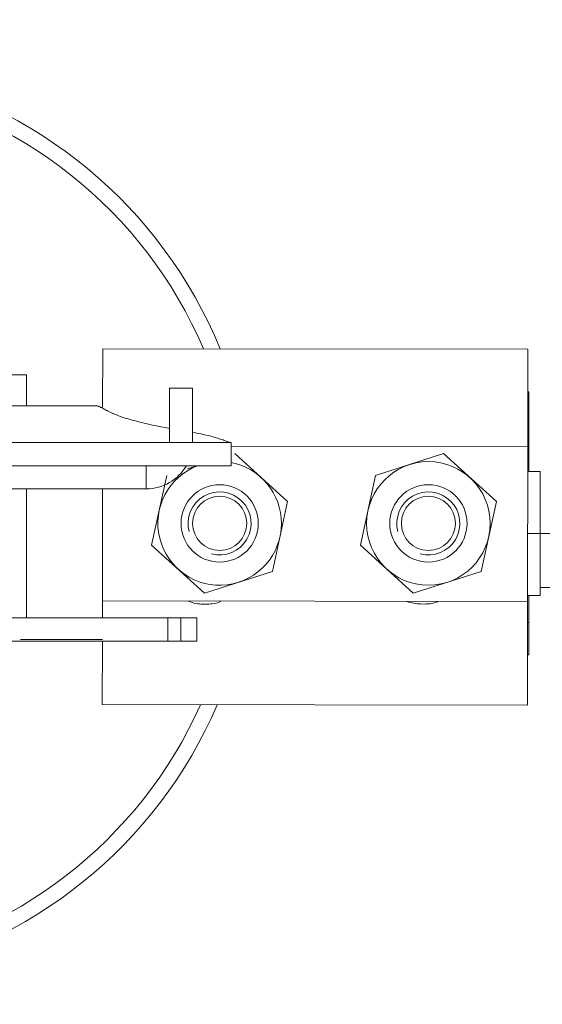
# Model space of a CAD drawing. Header units: millimetres. Extents: x -2674 to -2203, y -551 to -52.
# Tile 30 of 136: x -2392.825 to -2392.149, y -126.891 to -125.618. Entities that reach past the tile are written whole.
import ezdxf
from ezdxf.lldxf.tags import DXFTag

# ---------------------------------------------------------------- set-up
doc = ezdxf.new("R2010")
doc.units = ezdxf.units.MM
doc.layers.add('layer 1', color=7, linetype='Continuous')
tags = doc.linetypes.add('New Line27', pattern=[28.3, 19, -3.1, 3.1, -3.1]).pattern_tags.tags
tags[10:11] = [DXFTag(74, 4), DXFTag(75, 0), DXFTag(340, '0'), DXFTag(46, 1.0), DXFTag(50, 0.0), DXFTag(44, 0.0), DXFTag(45, 0.0)]
tags[8:9] = [DXFTag(74, 4), DXFTag(75, 0), DXFTag(340, '0'), DXFTag(46, 1.0), DXFTag(50, 0.0), DXFTag(44, 0.0), DXFTag(45, 0.0)]
tags[6:7] = [DXFTag(74, 4), DXFTag(75, 0), DXFTag(340, '0'), DXFTag(46, 1.0), DXFTag(50, 0.0), DXFTag(44, 0.0), DXFTag(45, 0.0)]
tags[4:5] = [DXFTag(74, 4), DXFTag(75, 0), DXFTag(340, '0'), DXFTag(46, 1.0), DXFTag(50, 0.0), DXFTag(44, 0.0), DXFTag(45, 0.0)]

msp = doc.modelspace()

# ---------------------------------------------------------------- linework, layer by layer
at = {"layer": 'layer 1', "linetype": 'New Line27', "lineweight": 9}
msp.add_open_spline([(-2387.8372, -120.3158), (-2387.8272, -120.3158), (-2387.8172, -120.3158), (-2387.8072, -120.3158), (-2387.8072, -120.3158), (-2380.3715, -120.3158), (-2384.7159, -126.2892), (-2392.1516, -126.2821), (-2392.1516, -126.2821), (-2392.1569, -126.2821), (-2392.1622, -126.2821), (-2392.1676, -126.2821)], degree=3, knots=[0, 0, 0, 0, 0.25, 0.25, 0.25, 0.25, 0.5, 0.5, 0.5, 0.5, 1, 1, 1, 1], dxfattribs=at)
at = {"layer": 'layer 1', "lineweight": 9}
for points, knots in [([(-2392.1516, -126.352), (-2392.0305, -126.3515), (-2391.9268, -126.3508), (-2391.8184, -126.3484), (-2391.8184, -126.3484), (-2391.7135, -126.3461), (-2391.6042, -126.3423), (-2391.497, -126.3373), (-2391.497, -126.3373), (-2391.3968, -126.3326), (-2391.2985, -126.327), (-2391.2008, -126.3203), (-2391.2008, -126.3203), (-2391.1094, -126.3141), (-2391.0185, -126.307), (-2390.9287, -126.299), (-2390.9287, -126.299), (-2390.8447, -126.2916), (-2390.7617, -126.2835), (-2390.6796, -126.2747), (-2390.6796, -126.2747), (-2390.5552, -126.2614), (-2390.433, -126.2465), (-2390.3132, -126.2303), (-2390.3132, -126.2303), (-2390.2083, -126.2161), (-2390.1053, -126.2009), (-2390.0042, -126.1848), (-2390.0042, -126.1848), (-2389.9177, -126.171), (-2389.8326, -126.1565), (-2389.7489, -126.1415), (-2389.7489, -126.1415), (-2389.6067, -126.1159), (-2389.4685, -126.0885), (-2389.3343, -126.0598), (-2389.3343, -126.0598), (-2389.1987, -126.0308), (-2389.0671, -126.0003), (-2388.9396, -125.9686), (-2388.9396, -125.9686), (-2388.8091, -125.9363), (-2388.6827, -125.9026), (-2388.5601, -125.868), (-2388.5601, -125.868), (-2388.3729, -125.8151), (-2388.1945, -125.7599), (-2388.024, -125.7029), (-2388.024, -125.7029), (-2387.8529, -125.6456), (-2387.6897, -125.5866), (-2387.5336, -125.5262), (-2387.5336, -125.5262), (-2387.3759, -125.4652), (-2387.2254, -125.4028), (-2387.0812, -125.3393), (-2387.0812, -125.3393), (-2386.9304, -125.2729), (-2386.7866, -125.2052), (-2386.6491, -125.1366), (-2386.6491, -125.1366), (-2386.5425, -125.0834), (-2386.4397, -125.0295), (-2386.3404, -124.9752), (-2386.3404, -124.9752), (-2386.2462, -124.9237), (-2386.1553, -124.8718), (-2386.0673, -124.8195), (-2386.0673, -124.8195), (-2385.9893, -124.7731), (-2385.9137, -124.7264), (-2385.8403, -124.6795), (-2385.8403, -124.6795), (-2385.7743, -124.6373), (-2385.7102, -124.5948), (-2385.6478, -124.5522), (-2385.6478, -124.5522), (-2385.5801, -124.506), (-2385.5145, -124.4595), (-2385.4508, -124.4128), (-2385.4508, -124.4128), (-2385.3804, -124.3612), (-2385.3125, -124.3093), (-2385.2468, -124.2571), (-2385.2468, -124.2571), (-2385.1919, -124.2135), (-2385.1386, -124.1697), (-2385.0869, -124.1257), (-2385.0869, -124.1257), (-2385.0333, -124.0801), (-2384.9815, -124.0342), (-2384.9313, -123.9883), (-2384.9313, -123.9883), (-2384.8794, -123.9407), (-2384.8293, -123.8929), (-2384.7811, -123.845), (-2384.7811, -123.845), (-2384.7313, -123.7956), (-2384.6835, -123.746), (-2384.6376, -123.6963), (-2384.6376, -123.6963), (-2384.5951, -123.6502), (-2384.5542, -123.6039), (-2384.515, -123.5576), (-2384.515, -123.5576), (-2384.4818, -123.5183), (-2384.4497, -123.4788), (-2384.4189, -123.4393), (-2384.4189, -123.4393), (-2384.3945, -123.4081), (-2384.3709, -123.3769), (-2384.3481, -123.3455), (-2384.3481, -123.3455), (-2384.3262, -123.3155), (-2384.3049, -123.2853), (-2384.2844, -123.2551), (-2384.2844, -123.2551), (-2384.2597, -123.2187), (-2384.236, -123.1823), (-2384.2133, -123.1458), (-2384.2133, -123.1458), (-2384.1869, -123.1031), (-2384.1618, -123.0604), (-2384.1383, -123.0175), (-2384.1383, -123.0175), (-2384.1121, -122.9699), (-2384.0877, -122.9222), (-2384.0653, -122.8743), (-2384.0653, -122.8743), (-2384.0427, -122.8262), (-2384.0219, -122.778), (-2384.0032, -122.7297), (-2384.0032, -122.7297), (-2383.9846, -122.6815), (-2383.9679, -122.6333), (-2383.9533, -122.585), (-2383.9533, -122.585), (-2383.9387, -122.5369), (-2383.9262, -122.4887), (-2383.9159, -122.4403), (-2383.9159, -122.4403), (-2383.9053, -122.3905), (-2383.8969, -122.3406), (-2383.8911, -122.2905), (-2383.8911, -122.2905), (-2383.8859, -122.2465), (-2383.8826, -122.2024), (-2383.8814, -122.1581), (-2383.8814, -122.1581), (-2383.8804, -122.1209), (-2383.8808, -122.0836), (-2383.8827, -122.0461), (-2383.8827, -122.0461), (-2383.8845, -122.0137), (-2383.8873, -121.9812), (-2383.8915, -121.9487), (-2383.8915, -121.9487), (-2383.8965, -121.9087), (-2383.9035, -121.8688), (-2383.9124, -121.8289), (-2383.9124, -121.8289), (-2383.9235, -121.7795), (-2383.9376, -121.7303), (-2383.9551, -121.6811), (-2383.9551, -121.6811), (-2383.9812, -121.6077), (-2384.0148, -121.5344), (-2384.0571, -121.4619), (-2384.0571, -121.4619), (-2384.0945, -121.3979), (-2384.1386, -121.3344), (-2384.1904, -121.2717), (-2384.1904, -121.2717), (-2384.2362, -121.2162), (-2384.2881, -121.1614), (-2384.3472, -121.1073), (-2384.3472, -121.1073), (-2384.406, -121.0534), (-2384.4719, -121.0003), (-2384.5461, -120.9482), (-2384.5461, -120.9482), (-2384.6225, -120.8945), (-2384.7077, -120.842), (-2384.8031, -120.7911), (-2384.8031, -120.7911), (-2384.8663, -120.7574), (-2384.9339, -120.7244), (-2385.0066, -120.6924), (-2385.0066, -120.6924), (-2385.0822, -120.6591), (-2385.1632, -120.6268), (-2385.25, -120.5958), (-2385.25, -120.5958), (-2385.3367, -120.5648), (-2385.4292, -120.5351), (-2385.5278, -120.5071), (-2385.5278, -120.5071), (-2385.625, -120.4795), (-2385.7282, -120.4535), (-2385.837, -120.4295), (-2385.837, -120.4295), (-2385.875, -120.4211), (-2385.9138, -120.413), (-2385.9532, -120.4051)], [0, 0, 0, 0, 0.019231, 0.019231, 0.019231, 0.019231, 0.038462, 0.038462, 0.038462, 0.038462, 0.057692, 0.057692, 0.057692, 0.057692, 0.076923, 0.076923, 0.076923, 0.076923, 0.096154, 0.096154, 0.096154, 0.096154, 0.115385, 0.115385, 0.115385, 0.115385, 0.134615, 0.134615, 0.134615, 0.134615, 0.153846, 0.153846, 0.153846, 0.153846, 0.173077, 0.173077, 0.173077, 0.173077, 0.192308, 0.192308, 0.192308, 0.192308, 0.211538, 0.211538, 0.211538, 0.211538, 0.230769, 0.230769, 0.230769, 0.230769, 0.25, 0.25, 0.25, 0.25, 0.269231, 0.269231, 0.269231, 0.269231, 0.288462, 0.288462, 0.288462, 0.288462, 0.307692, 0.307692, 0.307692, 0.307692, 0.326923, 0.326923, 0.326923, 0.326923, 0.346154, 0.346154, 0.346154, 0.346154, 0.365385, 0.365385, 0.365385, 0.365385, 0.384615, 0.384615, 0.384615, 0.384615, 0.403846, 0.403846, 0.403846, 0.403846, 0.423077, 0.423077, 0.423077, 0.423077, 0.442308, 0.442308, 0.442308, 0.442308, 0.461538, 0.461538, 0.461538, 0.461538, 0.480769, 0.480769, 0.480769, 0.480769, 0.5, 0.5, 0.5, 0.5, 0.519231, 0.519231, 0.519231, 0.519231, 0.538462, 0.538462, 0.538462, 0.538462, 0.557692, 0.557692, 0.557692, 0.557692, 0.576923, 0.576923, 0.576923, 0.576923, 0.596154, 0.596154, 0.596154, 0.596154, 0.615385, 0.615385, 0.615385, 0.615385, 0.634615, 0.634615, 0.634615, 0.634615, 0.653846, 0.653846, 0.653846, 0.653846, 0.673077, 0.673077, 0.673077, 0.673077, 0.692308, 0.692308, 0.692308, 0.692308, 0.711538, 0.711538, 0.711538, 0.711538, 0.730769, 0.730769, 0.730769, 0.730769, 0.75, 0.75, 0.75, 0.75, 0.769231, 0.769231, 0.769231, 0.769231, 0.788462, 0.788462, 0.788462, 0.788462, 0.807692, 0.807692, 0.807692, 0.807692, 0.826923, 0.826923, 0.826923, 0.826923, 0.846154, 0.846154, 0.846154, 0.846154, 0.865385, 0.865385, 0.865385, 0.865385, 0.884615, 0.884615, 0.884615, 0.884615, 0.903846, 0.903846, 0.903846, 0.903846, 0.923077, 0.923077, 0.923077, 0.923077, 0.942308, 0.942308, 0.942308, 0.942308, 0.961538, 0.961538, 0.961538, 0.961538, 1, 1, 1, 1]), ([(-2392.5655, -126.0434), (-2392.641, -125.8591), (-2392.8038, -125.7247), (-2392.9992, -125.6856), (-2392.9992, -125.6856), (-2393.1945, -125.6465), (-2393.3965, -125.7077), (-2393.5372, -125.8488)], [0, 0, 0, 0, 0.333333, 0.333333, 0.333333, 0.333333, 1, 1, 1, 1]), ([(-2392.587, -126.0434), (-2392.6634, -125.8643), (-2392.8253, -125.736), (-2393.0171, -125.7025), (-2393.0171, -125.7025), (-2393.2089, -125.669), (-2393.4046, -125.7348), (-2393.5372, -125.8774)], [0, 0, 0, 0, 0.333333, 0.333333, 0.333333, 0.333333, 1, 1, 1, 1]), ([(-2392.7027, -126.1275), (-2392.7033, -126.1273), (-2392.7038, -126.1271), (-2392.7044, -126.1268), (-2392.7044, -126.1268), (-2392.705, -126.1266), (-2392.7055, -126.1263), (-2392.7061, -126.1261), (-2392.7061, -126.1261), (-2392.7066, -126.1258), (-2392.7072, -126.1255), (-2392.7077, -126.1253), (-2392.7077, -126.1253), (-2392.7083, -126.125), (-2392.7088, -126.1247), (-2392.7093, -126.1245), (-2392.7093, -126.1245), (-2392.7099, -126.1242), (-2392.7104, -126.1239), (-2392.7109, -126.1237), (-2392.7109, -126.1237), (-2392.7114, -126.1234), (-2392.7119, -126.1232), (-2392.7124, -126.1229), (-2392.7124, -126.1229), (-2392.7129, -126.1226), (-2392.7134, -126.1224), (-2392.7139, -126.1221), (-2392.7139, -126.1221), (-2392.7144, -126.1218), (-2392.7148, -126.1216), (-2392.7153, -126.1213), (-2392.7153, -126.1213), (-2392.7158, -126.1211), (-2392.7162, -126.1208), (-2392.7167, -126.1206), (-2392.7167, -126.1206), (-2392.7177, -126.1201), (-2392.7187, -126.1196), (-2392.7196, -126.1191), (-2392.7196, -126.1191), (-2392.7205, -126.1187), (-2392.7214, -126.1183), (-2392.7222, -126.1179), (-2392.7222, -126.1179), (-2392.7227, -126.1177), (-2392.7232, -126.1175), (-2392.7237, -126.1174), (-2392.7237, -126.1174), (-2392.7242, -126.1172), (-2392.7247, -126.1171), (-2392.7252, -126.117), (-2392.7252, -126.117), (-2392.7256, -126.1169), (-2392.726, -126.1169), (-2392.7264, -126.1169)], [0, 0, 0, 0, 0.066667, 0.066667, 0.066667, 0.066667, 0.133333, 0.133333, 0.133333, 0.133333, 0.2, 0.2, 0.2, 0.2, 0.266667, 0.266667, 0.266667, 0.266667, 0.333333, 0.333333, 0.333333, 0.333333, 0.4, 0.4, 0.4, 0.4, 0.466667, 0.466667, 0.466667, 0.466667, 0.533333, 0.533333, 0.533333, 0.533333, 0.6, 0.6, 0.6, 0.6, 0.666667, 0.666667, 0.666667, 0.666667, 0.733333, 0.733333, 0.733333, 0.733333, 0.8, 0.8, 0.8, 0.8, 0.866667, 0.866667, 0.866667, 0.866667, 1, 1, 1, 1]), ([(-2392.6948, -126.1309), (-2392.6878, -126.133), (-2392.6809, -126.135), (-2392.6738, -126.1368), (-2392.6738, -126.1368), (-2392.6602, -126.1404), (-2392.6461, -126.1435), (-2392.6311, -126.1463)], [0, 0, 0, 0, 0.333333, 0.333333, 0.333333, 0.333333, 1, 1, 1, 1]), ([(-2392.5744, -126.1573), (-2392.5716, -126.158), (-2392.569, -126.1588), (-2392.5666, -126.1595), (-2392.5666, -126.1595), (-2392.5643, -126.1602), (-2392.5621, -126.161), (-2392.5602, -126.1617), (-2392.5602, -126.1617), (-2392.5583, -126.1624), (-2392.5566, -126.163), (-2392.5551, -126.1635), (-2392.5551, -126.1635), (-2392.5537, -126.164), (-2392.5525, -126.1644), (-2392.5515, -126.1644)], [0, 0, 0, 0, 0.2, 0.2, 0.2, 0.2, 0.4, 0.4, 0.4, 0.4, 0.6, 0.6, 0.6, 0.6, 1, 1, 1, 1]), ([(-2392.5945, -126.1944), (-2392.6322, -126.2087), (-2392.6533, -126.249), (-2392.6436, -126.2882), (-2392.6436, -126.2882), (-2392.6339, -126.3274), (-2392.5964, -126.3532), (-2392.5564, -126.3483), (-2392.5564, -126.3483), (-2392.5163, -126.3434), (-2392.4861, -126.3094), (-2392.4861, -126.269)], [0, 0, 0, 0, 0.25, 0.25, 0.25, 0.25, 0.5, 0.5, 0.5, 0.5, 1, 1, 1, 1]), ([(-2392.2161, -126.269), (-2392.2161, -126.2249), (-2392.2519, -126.1891), (-2392.296, -126.1891), (-2392.296, -126.1891), (-2392.3402, -126.1891), (-2392.3759, -126.2249), (-2392.3759, -126.269), (-2392.3759, -126.269), (-2392.3759, -126.3131), (-2392.3402, -126.3489), (-2392.296, -126.3489), (-2392.296, -126.3489), (-2392.2519, -126.3489), (-2392.2161, -126.3132), (-2392.2161, -126.269)], [0, 0, 0, 0, 0.2, 0.2, 0.2, 0.2, 0.4, 0.4, 0.4, 0.4, 0.6, 0.6, 0.6, 0.6, 1, 1, 1, 1]), ([(-2392.516, -126.269), (-2392.516, -126.2414), (-2392.5384, -126.219), (-2392.566, -126.219), (-2392.566, -126.219), (-2392.5936, -126.219), (-2392.616, -126.2414), (-2392.616, -126.269), (-2392.616, -126.269), (-2392.616, -126.2966), (-2392.5936, -126.319), (-2392.566, -126.319), (-2392.566, -126.319), (-2392.5384, -126.319), (-2392.516, -126.2966), (-2392.516, -126.269)], [0, 0, 0, 0, 0.2, 0.2, 0.2, 0.2, 0.4, 0.4, 0.4, 0.4, 0.6, 0.6, 0.6, 0.6, 1, 1, 1, 1]), ([(-2392.246, -126.269), (-2392.246, -126.2414), (-2392.2684, -126.219), (-2392.296, -126.219), (-2392.296, -126.219), (-2392.3236, -126.219), (-2392.346, -126.2414), (-2392.346, -126.269), (-2392.346, -126.269), (-2392.346, -126.2966), (-2392.3236, -126.319), (-2392.296, -126.319), (-2392.296, -126.319), (-2392.2684, -126.319), (-2392.246, -126.2966), (-2392.246, -126.269)], [0, 0, 0, 0, 0.2, 0.2, 0.2, 0.2, 0.4, 0.4, 0.4, 0.4, 0.6, 0.6, 0.6, 0.6, 1, 1, 1, 1]), ([(-2392.5766, -126.3084), (-2392.5588, -126.3132), (-2392.5399, -126.3054), (-2392.5307, -126.2894), (-2392.5307, -126.2894), (-2392.5215, -126.2734), (-2392.5241, -126.2532), (-2392.5372, -126.2402), (-2392.5372, -126.2402), (-2392.5502, -126.2271), (-2392.5704, -126.2245), (-2392.5864, -126.2337), (-2392.5864, -126.2337), (-2392.6024, -126.2429), (-2392.6102, -126.2617), (-2392.6054, -126.2796)], [0, 0, 0, 0, 0.2, 0.2, 0.2, 0.2, 0.4, 0.4, 0.4, 0.4, 0.6, 0.6, 0.6, 0.6, 1, 1, 1, 1]), ([(-2392.531, -126.269), (-2392.531, -126.2497), (-2392.5467, -126.234), (-2392.566, -126.234), (-2392.566, -126.234), (-2392.5854, -126.234), (-2392.601, -126.2497), (-2392.601, -126.269), (-2392.601, -126.269), (-2392.601, -126.2884), (-2392.5854, -126.304), (-2392.566, -126.304), (-2392.566, -126.304), (-2392.5467, -126.304), (-2392.531, -126.2884), (-2392.531, -126.269)], [0, 0, 0, 0, 0.2, 0.2, 0.2, 0.2, 0.4, 0.4, 0.4, 0.4, 0.6, 0.6, 0.6, 0.6, 1, 1, 1, 1]), ([(-2392.3066, -126.3084), (-2392.2888, -126.3132), (-2392.2699, -126.3054), (-2392.2607, -126.2894), (-2392.2607, -126.2894), (-2392.2515, -126.2734), (-2392.2541, -126.2532), (-2392.2672, -126.2402), (-2392.2672, -126.2402), (-2392.2802, -126.2271), (-2392.3004, -126.2245), (-2392.3164, -126.2337), (-2392.3164, -126.2337), (-2392.3324, -126.2429), (-2392.3402, -126.2617), (-2392.3354, -126.2796)], [0, 0, 0, 0, 0.2, 0.2, 0.2, 0.2, 0.4, 0.4, 0.4, 0.4, 0.6, 0.6, 0.6, 0.6, 1, 1, 1, 1]), ([(-2392.261, -126.269), (-2392.261, -126.2497), (-2392.2767, -126.234), (-2392.296, -126.234), (-2392.296, -126.234), (-2392.3154, -126.234), (-2392.331, -126.2497), (-2392.331, -126.269), (-2392.331, -126.269), (-2392.331, -126.2884), (-2392.3154, -126.304), (-2392.296, -126.304), (-2392.296, -126.304), (-2392.2767, -126.304), (-2392.261, -126.2884), (-2392.261, -126.269)], [0, 0, 0, 0, 0.2, 0.2, 0.2, 0.2, 0.4, 0.4, 0.4, 0.4, 0.6, 0.6, 0.6, 0.6, 1, 1, 1, 1]), ([(-2393.5372, -126.6606), (-2393.4058, -126.802), (-2393.2122, -126.868), (-2393.0218, -126.8363), (-2393.0218, -126.8363), (-2392.8314, -126.8047), (-2392.6695, -126.6797), (-2392.5909, -126.5034)], [0, 0, 0, 0, 0.333333, 0.333333, 0.333333, 0.333333, 1, 1, 1, 1]), ([(-2393.5372, -126.6893), (-2393.3977, -126.8291), (-2393.1978, -126.8906), (-2393.0038, -126.8533), (-2393.0038, -126.8533), (-2392.8098, -126.8161), (-2392.647, -126.685), (-2392.5691, -126.5034)], [0, 0, 0, 0, 0.333333, 0.333333, 0.333333, 0.333333, 1, 1, 1, 1])]:
    msp.add_open_spline(points, degree=3, knots=knots, dxfattribs=at)
for points in [[(-2392.7174, -126.1182), (-2392.7174, -126.1182), (-2392.7173, -126.0433), (-2392.7173, -126.0433)], [(-2392.1673, -126.0438), (-2392.1673, -126.0438), (-2392.7173, -126.0433), (-2392.7173, -126.0433)], [(-2392.1675, -126.1698), (-2392.1675, -126.1698), (-2392.1673, -126.0438), (-2392.1673, -126.0438)], [(-2392.996, -126.0769), (-2392.996, -126.0769), (-2392.816, -126.0769), (-2392.816, -126.0769)], [(-2392.816, -126.0769), (-2392.816, -126.0769), (-2392.816, -126.1169), (-2392.816, -126.1169)], [(-2392.601, -126.0944), (-2392.601, -126.0944), (-2392.631, -126.0944), (-2392.631, -126.0944)], [(-2392.631, -126.0944), (-2392.631, -126.0944), (-2392.631, -126.1644), (-2392.631, -126.1644)], [(-2392.601, -126.0944), (-2392.601, -126.0944), (-2392.601, -126.1644), (-2392.601, -126.1644)], [(-2392.1659, -126.0991), (-2392.1659, -126.0991), (-2392.1674, -126.0991), (-2392.1674, -126.0991)], [(-2392.1659, -126.0991), (-2392.1659, -126.0991), (-2392.1659, -126.137), (-2392.1659, -126.137)], [(-2393.1564, -126.1169), (-2393.1564, -126.1169), (-2392.7264, -126.1169), (-2392.7264, -126.1169)], [(-2392.7174, -126.119), (-2392.7174, -126.119), (-2392.7199, -126.119), (-2392.7199, -126.119)], [(-2392.7027, -126.1275), (-2392.7027, -126.1275), (-2392.6948, -126.1309), (-2392.6948, -126.1309)], [(-2392.1659, -126.137), (-2392.1659, -126.137), (-2392.1674, -126.137), (-2392.1674, -126.137)], [(-2392.1659, -126.137), (-2392.1659, -126.137), (-2392.1659, -126.1791), (-2392.1659, -126.1791)], [(-2392.601, -126.1515), (-2392.5915, -126.1531), (-2392.5822, -126.1548), (-2392.5744, -126.1573)], [(-2392.601, -126.1644), (-2392.601, -126.1644), (-2393.0874, -126.1644), (-2393.0874, -126.1644)], [(-2392.601, -126.1644), (-2392.601, -126.1644), (-2392.551, -126.1644), (-2392.551, -126.1644)], [(-2392.551, -126.1644), (-2392.551, -126.1644), (-2392.551, -126.1944), (-2392.551, -126.1944)], [(-2392.1675, -126.1698), (-2392.1675, -126.1698), (-2392.551, -126.1694), (-2392.551, -126.1694)], [(-2392.1677, -126.3698), (-2392.1677, -126.3698), (-2392.1675, -126.1698), (-2392.1675, -126.1698)], [(-2392.4781, -126.2409), (-2392.4781, -126.2409), (-2392.5464, -126.1788), (-2392.5464, -126.1788)], [(-2392.2764, -126.1788), (-2392.2764, -126.1788), (-2392.3644, -126.2069), (-2392.3644, -126.2069)], [(-2392.2081, -126.2409), (-2392.2081, -126.2409), (-2392.2764, -126.1788), (-2392.2764, -126.1788)], [(-2392.1659, -126.1791), (-2392.1659, -126.1791), (-2392.1675, -126.1791), (-2392.1675, -126.1791)], [(-2392.166, -126.2021), (-2392.166, -126.2021), (-2392.1659, -126.1791), (-2392.1659, -126.1791)], [(-2392.601, -126.1944), (-2392.601, -126.1944), (-2393.058, -126.1944), (-2393.058, -126.1944)], [(-2392.661, -126.1944), (-2392.661, -126.1944), (-2393.058, -126.1944), (-2393.058, -126.1944)], [(-2392.661, -126.1944), (-2392.661, -126.1944), (-2392.6609, -126.2244), (-2392.6609, -126.2244)], [(-2392.6609, -126.2244), (-2392.6395, -126.2243), (-2392.6198, -126.2129), (-2392.6091, -126.1944)], [(-2392.5952, -126.1944), (-2392.5952, -126.1944), (-2392.6075, -126.1983), (-2392.6075, -126.1983)], [(-2392.551, -126.1944), (-2392.551, -126.1944), (-2392.601, -126.1944), (-2392.601, -126.1944)], [(-2392.4861, -126.269), (-2392.4861, -126.2307), (-2392.5134, -126.1977), (-2392.551, -126.1905)], [(-2392.6344, -126.2069), (-2392.6344, -126.2069), (-2392.654, -126.2972), (-2392.654, -126.2972)], [(-2392.3644, -126.2069), (-2392.3644, -126.2069), (-2392.384, -126.2972), (-2392.384, -126.2972)], [(-2392.1515, -126.2021), (-2392.1515, -126.2021), (-2392.1675, -126.2021), (-2392.1675, -126.2021)], [(-2392.1515, -126.2021), (-2392.1515, -126.2021), (-2392.1516, -126.3621), (-2392.1516, -126.3621)], [(-2392.661, -126.2244), (-2392.661, -126.2244), (-2393.0286, -126.2244), (-2393.0286, -126.2244)], [(-2392.816, -126.3912), (-2392.816, -126.3912), (-2392.816, -126.2244), (-2392.816, -126.2244)], [(-2392.7175, -126.2244), (-2392.7175, -126.2244), (-2392.7177, -126.3692), (-2392.7177, -126.3692)], [(-2392.661, -126.2244), (-2392.661, -126.2244), (-2392.6609, -126.2244), (-2392.6609, -126.2244)], [(-2392.4977, -126.3311), (-2392.4977, -126.3311), (-2392.4781, -126.2409), (-2392.4781, -126.2409)], [(-2392.2277, -126.3311), (-2392.2277, -126.3311), (-2392.2081, -126.2409), (-2392.2081, -126.2409)], [(-2392.654, -126.2972), (-2392.654, -126.2972), (-2392.5856, -126.3593), (-2392.5856, -126.3593)], [(-2392.384, -126.2972), (-2392.384, -126.2972), (-2392.3156, -126.3593), (-2392.3156, -126.3593)], [(-2392.5856, -126.3593), (-2392.5856, -126.3593), (-2392.4977, -126.3311), (-2392.4977, -126.3311)], [(-2392.3156, -126.3593), (-2392.3156, -126.3593), (-2392.2277, -126.3311), (-2392.2277, -126.3311)], [(-2392.1676, -126.3621), (-2392.1676, -126.3621), (-2392.1516, -126.3621), (-2392.1516, -126.3621)], [(-2392.1661, -126.3621), (-2392.1661, -126.3621), (-2392.1662, -126.3971), (-2392.1662, -126.3971)], [(-2392.7177, -126.3912), (-2392.7177, -126.3912), (-2392.7177, -126.3692), (-2392.7177, -126.3692)], [(-2392.7177, -126.3692), (-2392.7177, -126.3692), (-2392.1677, -126.3698), (-2392.1677, -126.3698)], [(-2392.6062, -126.3697), (-2392.6002, -126.3721), (-2392.5939, -126.3734), (-2392.5874, -126.3734)], [(-2392.5824, -126.3734), (-2392.5824, -126.3734), (-2392.5874, -126.3734), (-2392.5874, -126.3734)], [(-2392.5824, -126.3734), (-2392.5763, -126.3734), (-2392.5702, -126.3723), (-2392.5645, -126.3701)], [(-2392.3237, -126.3699), (-2392.318, -126.372), (-2392.3121, -126.3731), (-2392.3061, -126.3731)], [(-2392.3005, -126.3732), (-2392.3005, -126.3732), (-2392.3061, -126.3731), (-2392.3061, -126.3731)], [(-2392.3005, -126.3732), (-2392.2949, -126.3732), (-2392.2893, -126.3722), (-2392.2839, -126.3703)], [(-2392.1678, -126.5038), (-2392.1678, -126.5038), (-2392.1677, -126.3698), (-2392.1677, -126.3698)], [(-2392.6331, -126.3912), (-2392.6331, -126.3912), (-2392.8586, -126.3912), (-2392.8586, -126.3912)], [(-2392.6163, -126.3912), (-2392.6163, -126.3912), (-2392.6331, -126.3912), (-2392.6331, -126.3912)], [(-2392.6331, -126.4212), (-2392.6331, -126.4212), (-2392.6331, -126.3912), (-2392.6331, -126.3912)], [(-2392.5954, -126.3912), (-2392.5954, -126.3912), (-2392.6163, -126.3912), (-2392.6163, -126.3912)], [(-2392.6163, -126.4212), (-2392.6163, -126.4212), (-2392.6163, -126.3912), (-2392.6163, -126.3912)], [(-2392.5954, -126.4212), (-2392.5954, -126.4212), (-2392.5954, -126.3912), (-2392.5954, -126.3912)], [(-2392.1662, -126.3971), (-2392.1662, -126.3971), (-2392.1677, -126.3971), (-2392.1677, -126.3971)], [(-2392.1662, -126.3971), (-2392.1662, -126.3971), (-2392.1662, -126.4391), (-2392.1662, -126.4391)], [(-2392.6331, -126.4212), (-2392.6331, -126.4212), (-2392.8586, -126.4212), (-2392.8586, -126.4212)], [(-2392.7177, -126.419), (-2392.7177, -126.419), (-2392.8237, -126.419), (-2392.8237, -126.419)], [(-2392.7178, -126.5033), (-2392.7178, -126.5033), (-2392.7177, -126.4212), (-2392.7177, -126.4212)], [(-2392.6163, -126.4212), (-2392.6163, -126.4212), (-2392.6331, -126.4212), (-2392.6331, -126.4212)], [(-2392.5954, -126.4212), (-2392.5954, -126.4212), (-2392.6163, -126.4212), (-2392.6163, -126.4212)], [(-2392.1677, -126.4391), (-2392.1677, -126.4391), (-2392.1662, -126.4391), (-2392.1662, -126.4391)], [(-2392.1678, -126.5038), (-2392.1678, -126.5038), (-2392.7178, -126.5033), (-2392.7178, -126.5033)]]:
    msp.add_open_spline(points, degree=3, dxfattribs=at)

doc.saveas('drawing.dxf')
